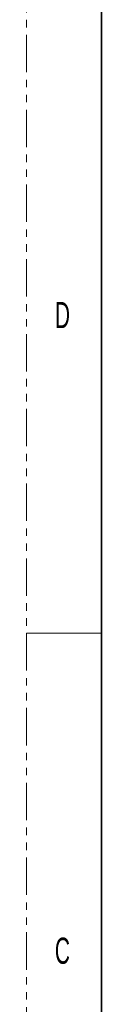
# Model space of a CAD drawing. Header units: millimetres. Extents: x 0 to 1118, y 0 to 864.
# Tile 2 of 254: x 0 to 13, y 261 to 428. Entities that reach past the tile are written whole.
import ezdxf

# ---------------------------------------------------------------- set-up
doc = ezdxf.new("R2010")
doc.units = ezdxf.units.MM
doc.linetypes.add('PHANTOM', pattern=[12.7, 6.35, -1.27, 1.27, -1.27, 1.27, -1.27])
doc.styles.add('SLDTEXTSTYLE4', font='TXT', dxfattribs={"width": 0.6})

msp = doc.modelspace()

# ---------------------------------------------------------------- linework, layer by layer
at = {"color": 7, "linetype": 'PHANTOM', "lineweight": 18}
msp.add_line((0, 0), (0, 863.6), dxfattribs=at)
at = {"color": 7, "linetype": 'Continuous', "lineweight": 35}
msp.add_line((12.7, 838.2), (12.7, 25.4), dxfattribs=at)
at = {"color": 7, "linetype": 'Continuous', "lineweight": 18}
msp.add_line((0, 323.85), (12.7, 323.85), dxfattribs=at)

# ---------------------------------------------------------------- texts
at = {"color": 7, "linetype": 'Continuous', "lineweight": 0, "char_height": 4.445, "attachment_point": 1, "style": 'SLDTEXTSTYLE4'}
for s, insert in [('D', (4.794, 380.098)), ('C', (4.794, 272.148))]:
    msp.add_mtext(s, dxfattribs=dict(at, insert=insert))

doc.saveas('drawing.dxf')
